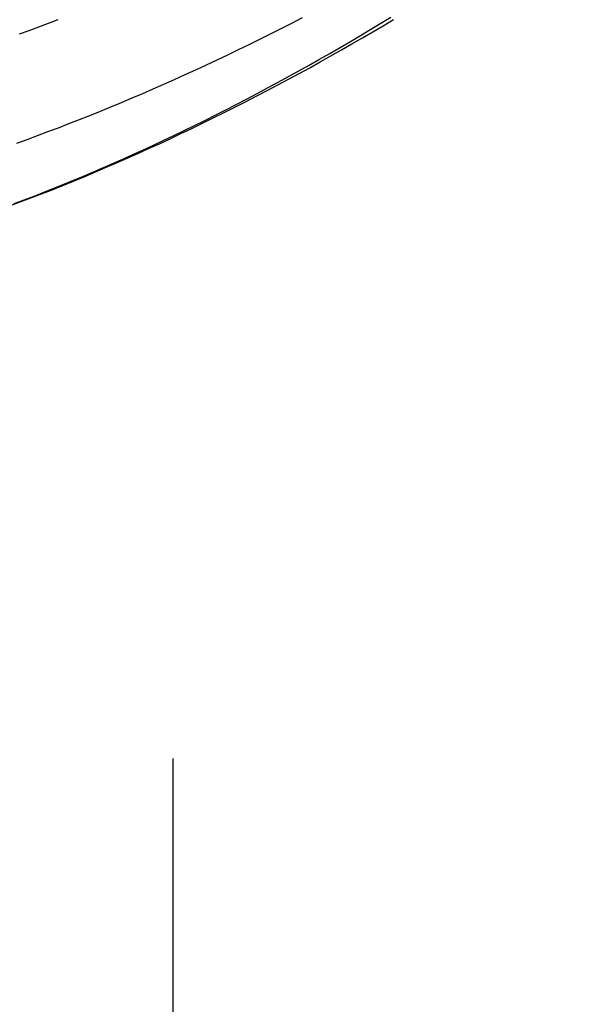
# Model space of a CAD drawing. Header units: inches. Extents: x 0 to 283, y 0 to 183.
# Tile 144 of 256: x 54.881 to 55.436, y 118.174 to 119.126. Entities that reach past the tile are written whole.
import ezdxf

# ---------------------------------------------------------------- set-up
doc = ezdxf.new("R2010")
doc.units = ezdxf.units.IN
doc.header["$LTSCALE"] = 15.583333
doc.header["$MEASUREMENT"] = 0
doc.linetypes.add('HIDDEN', pattern=[0.2, 0.1, -0.1])
for name, color, linetype in [('DEFAULT_2', 8, 'HIDDEN'), ('LEFTHAND_DOOR_ASSEMBLY', 7, 'CONTINUOUS'), ('SUBPANEL', 7, 'CONTINUOUS')]:
    doc.layers.add(name, color=color, linetype=linetype)

msp = doc.modelspace()

# ---------------------------------------------------------------- linework, layer by layer
at = {"layer": 'DEFAULT_2', "color": 8, "linetype": 'HIDDEN'}
msp.add_line((55.02933, 54.51998), (55.02933, 123.62398), dxfattribs=at)
at = {"layer": 'LEFTHAND_DOOR_ASSEMBLY', "color": 8, "linetype": 'HIDDEN'}
for points in [[(54.87127, 118.9459), (54.88151, 118.94972), (54.89177, 118.95361), (54.90205, 118.95758), (54.91235, 118.96162), (54.92267, 118.96574), (54.933, 118.96993), (54.94334, 118.9742), (54.9537, 118.97854), (54.96407, 118.98295), (54.97446, 118.98744), (54.98485, 118.992), (54.99525, 118.99662), (55.00566, 119.00132), (55.01608, 119.00609), (55.02649, 119.01093), (55.03691, 119.01584), (55.04734, 119.02081), (55.05775, 119.02585), (55.06817, 119.03095), (55.07858, 119.03612), (55.08898, 119.04135), (55.09936, 119.04664), (55.10974, 119.05198), (55.1201, 119.05739), (55.13045, 119.06285), (55.14077, 119.06837), (55.15108, 119.07394), (55.16136, 119.07956), (55.17161, 119.08522), (55.18184, 119.09094), (55.19204, 119.09671), (55.2022, 119.10252), (55.21233, 119.10837), (55.22243, 119.11426), (55.23248, 119.12019), (55.2425, 119.12616)], [(54.87567, 118.9481), (54.88525, 118.95173), (54.89482, 118.95543), (54.90439, 118.95919), (54.91398, 118.96301), (54.92356, 118.96689), (54.93315, 118.97083), (54.94274, 118.97484), (54.95234, 118.97891), (54.96195, 118.98304), (54.97157, 118.98724), (54.98122, 118.99151), (54.9909, 118.99586), (55.00061, 119.00028), (55.01037, 119.00479), (55.02018, 119.00938), (55.03004, 119.01406), (55.03996, 119.01883), (55.04993, 119.02369), (55.05996, 119.02864), (55.07003, 119.03368), (55.08013, 119.0388), (55.09025, 119.04399), (55.10039, 119.04926), (55.11052, 119.05459), (55.12065, 119.05999), (55.13076, 119.06544), (55.14085, 119.07095), (55.1509, 119.0765), (55.16093, 119.0821), (55.17093, 119.08775), (55.18089, 119.09345), (55.19082, 119.09919), (55.20072, 119.10498), (55.21058, 119.1108), (55.2204, 119.11667), (55.23017, 119.12257), (55.23989, 119.1285)], [(55.15405, 119.12774), (55.14378, 119.12244), (55.1335, 119.11718), (55.12321, 119.11198), (55.11291, 119.10684), (55.1026, 119.10176), (55.09229, 119.09674), (55.08198, 119.09177), (55.07166, 119.08687), (55.06135, 119.08203), (55.05103, 119.07725), (55.04072, 119.07253), (55.03042, 119.06788), (55.02013, 119.0633), (55.00985, 119.05878), (54.99959, 119.05434), (54.98934, 119.04995), (54.9791, 119.04564), (54.96888, 119.0414), (54.95867, 119.03723), (54.94849, 119.03312), (54.93833, 119.02909), (54.92819, 119.02513), (54.91807, 119.02123), (54.90797, 119.01741), (54.8979, 119.01366), (54.88786, 119.00998), (54.87784, 119.00638)], [(54.88092, 119.11232), (54.89024, 119.1157), (54.89955, 119.11913), (54.90887, 119.12262), (54.91818, 119.12617)]]:
    msp.add_lwpolyline(points, dxfattribs=at)
at = {"layer": 'SUBPANEL', "color": 8, "linetype": 'HIDDEN'}
for p, q in [((55.31058, 57.10323), (55.31058, 121.04073)), ((55.43558, 57.10323), (55.43558, 121.04073))]:
    msp.add_line(p, q, dxfattribs=at)

doc.saveas('drawing.dxf')
